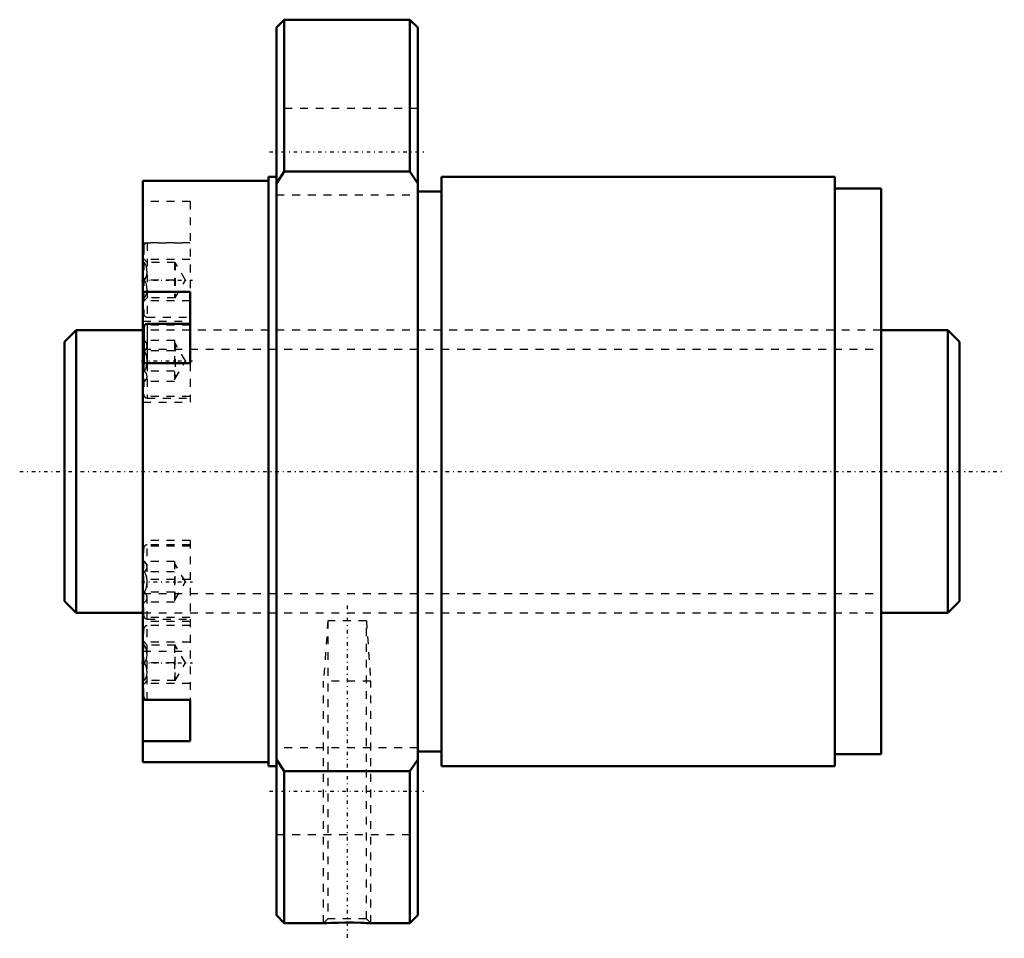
# Model space of a CAD drawing. Header units: millimetres. Extents: x -16 to 110, y -59 to 58.
import ezdxf

# ---------------------------------------------------------------- set-up
doc = ezdxf.new("R2010")
doc.units = ezdxf.units.MM
doc.linetypes.add('Center', pattern=[1.5, 0.45, -0.5, 0.05, -0.5])
doc.linetypes.add('Dashed', pattern=[2, 1, -1])
for name, color, linetype, lineweight in [('2d ConnectionPoints', 7, 'Continuous', 50), ('AM_0', 7, 'Continuous', 50), ('AM_4', 3, 'Continuous', 25), ('AM_5', 3, 'Continuous', 25), ('AM_7', 7, 'Center', 25), ('AM_9', 6, 'Dashed', 25)]:
    doc.layers.add(name, color=color, linetype=linetype, lineweight=lineweight)

# ---------------------------------------------------------------- blocks, each defined once
blk = doc.blocks.new('1_RR0130BLK3624_5_6Nut_0_in_BLK3624_5_6G1_114LC3_0_1300_0')
at = {"layer": 'AM_0'}
for p, q in [((18, 57.5), (17, 56.5)), ((17, 56.5), (17, -56.5)), ((34, 57.5), (18, 57.5)), ((18, 57.5), (18, 38.17)), ((35, 56.5), (34, 57.5)), ((34, 57.5), (34, 38.17)), ((35, 56.5), (35, -56.5)), ((18, 38.17), (17, 36.65)), ((34, 38.17), (18, 38.17)), ((35, 36.65), (34, 38.17)), ((16, 37), (0, 37)), ((0, 37), (0, -37)), ((17, 37.5), (16, 37.5)), ((16, 37.5), (16, -37.5)), ((88.1, 37.5), (38, 37.5)), ((38, 37.5), (38, -37.5)), ((88.1, 37.5), (88.1, -37.5)), ((38, 35.63), (35, 35.63)), ((94, 36), (88.1, 36)), ((94, 36), (94, -36)), ((0, 22.86), (6, 22.86)), ((6, 13.77), (6, 22.86)), ((0.1, 18.34), (0.1, 13.77)), ((6, 18.79), (0.55, 18.79)), ((6, 13.77), (0, 13.77)), ((0, -29.09), (6, -29.09)), ((6, -34.34), (6, -29.09)), ((6, -34.34), (0, -34.34)), ((35, -35.63), (38, -35.63)), ((88.1, -36), (94, -36)), ((0, -37), (16, -37)), ((16, -37.5), (17, -37.5)), ((17, -36.65), (18, -38.17)), ((34, -38.17), (35, -36.65)), ((38, -37.5), (88.1, -37.5)), ((18, -38.17), (34, -38.17)), ((18, -38.17), (18, -57.5)), ((34, -38.17), (34, -57.5)), ((17, -56.5), (18, -57.5)), ((18, -57.5), (23.04, -57.5)), ((28.97, -57.5), (34, -57.5)), ((34, -57.5), (35, -56.5))]:
    blk.add_line(p, q, dxfattribs=at)
blk.add_lwpolyline([(23, -57.5), (23.04, -57.5), (23.36, -57.48), (23.97, -57.46), (24.8, -57.44), (25.78, -57.43), (26.8, -57.43), (27.73, -57.45), (28.12, -57.46), (28.46, -57.48), (28.89, -57.49), (29, -57.5)], dxfattribs=at)
blk.add_arc((0.55, 18.34), 0.45, 90, 180, dxfattribs=at)
at = {"layer": 'AM_4'}
for p, q in [((0.19, 18.61), (0, 18.61)), ((0.55, 18.79), (0.55, 13.77))]:
    blk.add_line(p, q, dxfattribs=at)
at = {"layer": 'AM_5', "linetype": 'Dashed'}
for p, q in [((23.54, -19), (23, -26.7)), ((28.46, -19), (29, -26.7)), ((29, -26.7), (23, -26.7)), ((23, -57.5), (23, -26.7)), ((29, -57.5), (29, -26.7))]:
    blk.add_line(p, q, dxfattribs=at)
at = {"layer": 'AM_7'}
for p, q in [((16.1, 40.7), (35.9, 40.7)), ((-0.2, 24.36), (6.29, 24.36)), ((-0.2, 14.06), (6.29, 14.06)), ((-0.2, -14.06), (6.29, -14.06)), ((26, -17.07), (26, -59.42)), ((-0.2, -24.36), (6.29, -24.36)), ((16.1, -40.7), (35.9, -40.7))]:
    blk.add_line(p, q, dxfattribs=at)
at = {"layer": 'AM_9'}
for p, q in [((35, 46.2), (17, 46.2)), ((17, 35.2), (35, 35.2)), ((6, 34.34), (0, 34.34)), ((6, 34.34), (6, 22.86)), ((0, 29.09), (6, 29.09)), ((6, 29.08), (0.55, 29.08)), ((0.55, 29.08), (0.55, 19.63)), ((0.1, 28.63), (0.1, 20.08)), ((6, 26.98), (0, 26.98)), ((0.55, 26.61), (0.1, 27.06)), ((4.1, 26.61), (0.2, 26.61)), ((4, 26.61), (4, 22.11)), ((5.4, 24.36), (4.1, 26.61)), ((4.1, 26.61), (4.1, 22.11)), ((4, 24.36), (0.2, 24.36)), ((4.1, 22.11), (5.4, 24.36)), ((6, 21.73), (0, 21.73)), ((0.1, 21.66), (0.55, 22.11)), ((4.1, 22.11), (0.2, 22.11)), ((0, 19.11), (6, 19.11)), ((0.55, 19.63), (6, 19.63)), ((94, 18), (0, 18)), ((6, 18.61), (0.19, 18.61)), ((0.2, 16.66), (0.1, 16.76)), ((4, 16.66), (0.2, 16.66)), ((4, 16.66), (4, 11.46)), ((4.1, 16.31), (4, 16.31)), ((5.4, 14.06), (4.1, 16.31)), ((4.1, 16.31), (4.1, 11.81)), ((4, 15.36), (0.2, 15.36)), ((4.1, 11.81), (5.4, 14.06)), ((0.1, 13.77), (0.1, 9.79)), ((4, 12.76), (0.2, 12.76)), ((0.55, 13.77), (0.55, 9.34)), ((6, 13.77), (6, 8.81)), ((0.1, 11.36), (0.2, 11.46)), ((4, 11.46), (0.2, 11.46)), ((4, 11.81), (4.1, 11.81)), ((6, 9.52), (0, 9.52)), ((0, 8.81), (6, 8.81)), ((0.55, 9.34), (6, 9.34)), ((6, -8.81), (0, -8.81)), ((6, -9.52), (0, -9.52)), ((0.1, -18.34), (0.1, -9.79)), ((6, -9.34), (0.55, -9.34)), ((0.55, -18.79), (0.55, -9.34)), ((6, -8.81), (6, -29.09)), ((0.2, -11.46), (0.1, -11.36)), ((4, -11.46), (0.2, -11.46)), ((4, -11.46), (4, -16.66)), ((4.1, -11.81), (4, -11.81)), ((5.4, -14.06), (4.1, -11.81)), ((4.1, -16.31), (4.1, -11.81)), ((6, -13.77), (0, -13.77)), ((4, -12.76), (0.2, -12.76)), ((4.1, -16.31), (5.4, -14.06)), ((4, -15.36), (0.2, -15.36)), ((0.1, -16.76), (0.2, -16.66)), ((4, -16.66), (0.2, -16.66)), ((4, -16.31), (4.1, -16.31)), ((0, -18), (94, -18)), ((6, -18.61), (0, -18.61)), ((0.55, -18.79), (6, -18.79)), ((6, -19.11), (0, -19.11)), ((0.55, -29.08), (0.55, -19.63)), ((6, -19.63), (0.55, -19.63)), ((23.54, -19), (23.54, -56.96)), ((28.46, -19), (23.54, -19)), ((28.46, -56.96), (28.46, -19)), ((0.1, -28.63), (0.1, -20.08)), ((6, -21.73), (0, -21.73)), ((0.55, -22.11), (0.1, -21.66)), ((4.1, -22.11), (0.2, -22.11)), ((4, -22.11), (4, -26.61)), ((4.1, -26.61), (4.1, -22.11)), ((5.4, -24.36), (4.1, -22.11)), ((0, -22.86), (6, -22.86)), ((4, -24.36), (0.2, -24.36)), ((4.1, -26.61), (5.4, -24.36)), ((6, -26.98), (0, -26.98)), ((0.1, -27.06), (0.55, -26.61)), ((4.1, -26.61), (0.2, -26.61)), ((0.55, -29.08), (6, -29.08)), ((35, -35.2), (17, -35.2)), ((17, -46.2), (35, -46.2)), ((23.54, -56.96), (23, -57.5)), ((28.46, -56.96), (23.54, -56.96)), ((29, -57.5), (28.46, -56.96))]:
    blk.add_line(p, q, dxfattribs=at)
for points in [[(0.2, 24.36), (0.43, 24.83), (0.54, 25.34), (0.45, 26.07), (0.2, 26.61)], [(0.2, 22.11), (0.43, 22.58), (0.54, 23.09), (0.45, 23.82), (0.2, 24.36)], [(0.2, 15.36), (0.43, 15.63), (0.54, 15.93), (0.45, 16.35), (0.2, 16.66)], [(0.2, 12.76), (0.39, 13.2), (0.51, 13.66), (0.55, 14.14), (0.48, 14.61), (0.33, 15.07), (0.2, 15.36)], [(0.2, 11.46), (0.43, 11.74), (0.54, 12.03), (0.45, 12.45), (0.2, 12.76)], [(0.2, -12.76), (0.43, -12.49), (0.54, -12.2), (0.45, -11.78), (0.2, -11.46)], [(0.2, -15.36), (0.39, -14.92), (0.51, -14.46), (0.55, -13.98), (0.48, -13.51), (0.33, -13.05), (0.2, -12.76)], [(0.2, -16.66), (0.43, -16.39), (0.54, -16.09), (0.45, -15.67), (0.2, -15.36)], [(0.2, -24.36), (0.43, -23.89), (0.54, -23.37), (0.45, -22.65), (0.2, -22.11)], [(0.2, -26.61), (0.43, -26.14), (0.54, -25.62), (0.45, -24.9), (0.2, -24.36)]]:
    blk.add_lwpolyline(points, dxfattribs=at)
for centre, start, end in [((0.55, 28.63), 90, 180), ((0.55, 20.08), 180, 270), ((0.55, 9.79), 180, 270), ((0.55, -9.79), 90, 180), ((0.55, -18.34), 180, 270), ((0.55, -20.08), 90, 180), ((0.55, -28.63), 180, 270)]:
    blk.add_arc(centre, 0.45, start, end, dxfattribs=at)
blk = doc.blocks.new('2_0130BLK3624_5_60Shaft_0_in_BLK3624_5_6G1_114LC3_0_1300_0')
at = {"layer": 'AM_0'}
for p, q in [((-8.5, 18), (-10, 16.5)), ((0, 18), (-8.5, 18)), ((-8.5, 18), (-8.5, -18)), ((102.5, 18), (94, 18)), ((104, 16.5), (102.5, 18)), ((102.5, 18), (102.5, -18)), ((-10, 16.5), (-10, -16.5)), ((104, 16.5), (104, -16.5)), ((-10, -16.5), (-8.5, -18)), ((102.5, -18), (104, -16.5)), ((-8.5, -18), (0, -18)), ((94, -18), (102.5, -18))]:
    blk.add_line(p, q, dxfattribs=at)
at = {"layer": 'AM_5', "linetype": 'Dashed'}
for p, q in [((0, 15.5465), (94, 15.5465)), ((0, -15.5465), (94, -15.5465))]:
    blk.add_line(p, q, dxfattribs=at)
at = {"layer": 'AM_7'}
blk.add_line((-15.7, 0), (109.7, 0), dxfattribs=at)
at = {"layer": 'AM_9'}
for p, q in [((94, 18), (0, 18)), ((0, -18), (94, -18))]:
    blk.add_line(p, q, dxfattribs=at)

msp = doc.modelspace()

# ---------------------------------------------------------------- linework, layer by layer
at = {"layer": '2d ConnectionPoints'}
msp.add_point((0, 0), dxfattribs=at)

# ---------------------------------------------------------------- block references
for name in ['1_RR0130BLK3624_5_6Nut_0_in_BLK3624_5_6G1_114LC3_0_1300_0', '2_0130BLK3624_5_60Shaft_0_in_BLK3624_5_6G1_114LC3_0_1300_0']:
    msp.add_blockref(name, (0, 0))

doc.saveas('drawing.dxf')
